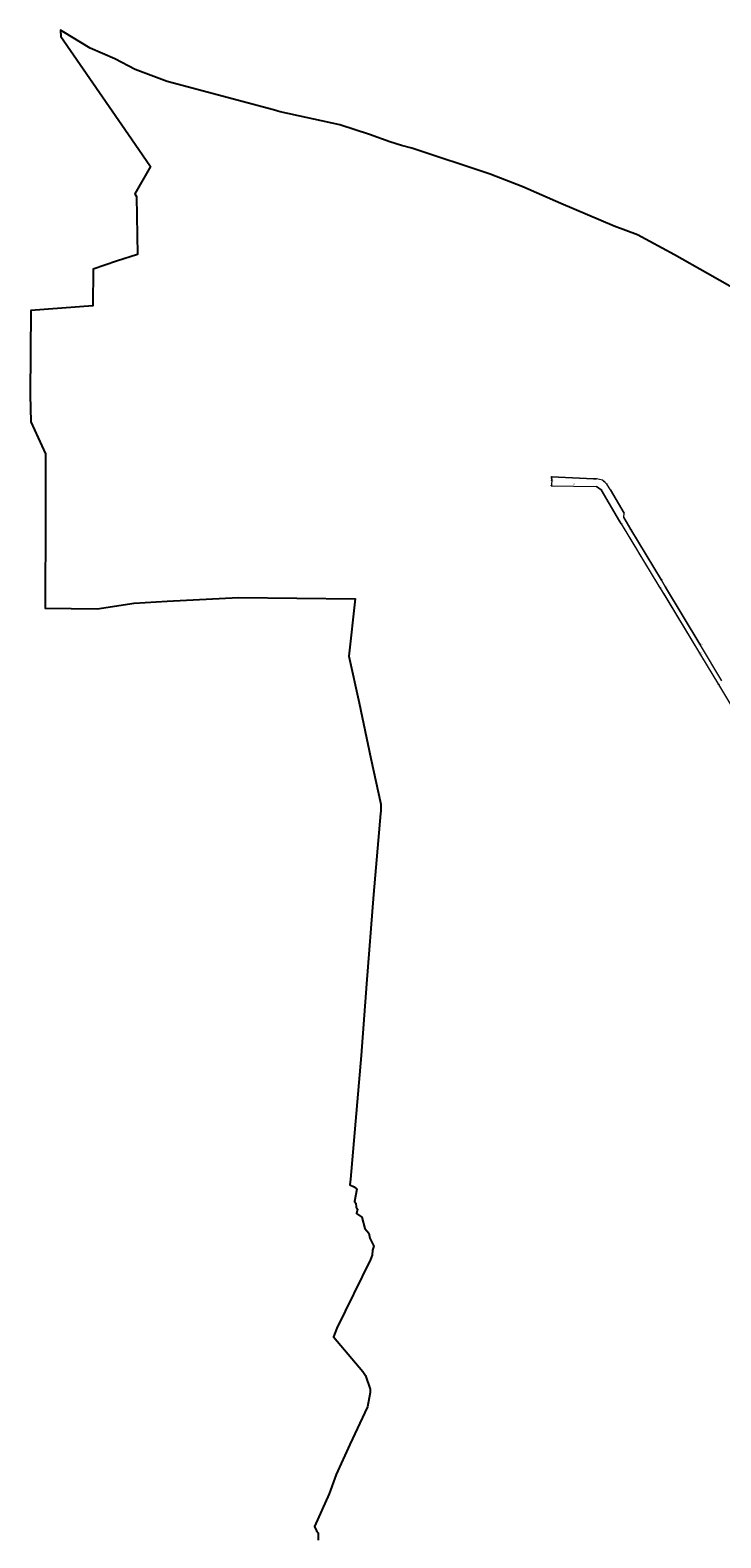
# Model space of a CAD drawing. Header units: metres. Extents: x 5548743 to 5556416, y 5707500 to 5714000.
# Tile 2 of 244: x 5548743 to 5550157, y 5710771 to 5713855. Entities that reach past the tile are written whole.
import ezdxf
from ezdxf.enums import TextEntityAlignment as Align

# ---------------------------------------------------------------- set-up
doc = ezdxf.new("R2010")
doc.units = ezdxf.units.M
doc.linetypes.add('219-1000', pattern=[0])
doc.layers.get('0').update_dxf_attribs({"color": 2, "lineweight": 5})
doc.styles.get("Standard").update_dxf_attribs({"font": 'Working1250', "width": 0.75})

# ---------------------------------------------------------------- blocks, each defined once
blk = doc.blocks.new('202')
at = {"color": 0, "linetype": 'Continuous', "lineweight": 0}
blk.add_circle((0, 0), 0.4, dxfattribs=at)
blk = doc.blocks.new('203')
at = {"linetype": 'Continuous', "lineweight": 0}
h = blk.add_hatch(color=0, dxfattribs=at)
edge = h.paths.add_edge_path()
edge.add_arc((0, 0), 0.09, 0, 360)

msp = doc.modelspace()

# ---------------------------------------------------------------- linework, layer by layer
at = {"layer": '216-obręb ewidencyjny', "color": 7, "linetype": 'CONTINUOUS', "lineweight": 25, "flags": 128}
msp.add_lwpolyline([(5550180.04, 5713328.4), (5550129.56, 5713356.99), (5550062.03, 5713395.25), (5549986.21, 5713436.69), (5549938.24, 5713454.26), (5549829.18, 5713500.74), (5549751.37, 5713534.78), (5549684.93, 5713560.71), (5549524.01, 5713613.83), (5549503.35, 5713619.38), (5549479.62, 5713626.45), (5549437.64, 5713641.62), (5549377.16, 5713661.23), (5549254.58, 5713688.13), (5549250.1, 5713689.46), (5549248.1, 5713690.05), (5549240.94, 5713692.18), (5549023.64, 5713749.94), (5548958.46, 5713774.6), (5548916.44, 5713796.6), (5548865.72, 5713818.15), (5548812.08, 5713850.97), (5548805.52, 5713854.97), (5548805.74, 5713841.93), (5548950.31, 5713632.6), (5548989.48, 5713575.88), (5548957.43, 5713519.98), (5548960.61, 5713514.75), (5548962.82, 5713395.89), (5548920.26, 5713382.2), (5548872.16, 5713366.06), (5548871.35, 5713290.87), (5548744.67, 5713281.74), (5548743.18, 5713109.09), (5548744.54, 5713054.09), (5548774.43, 5712988.58), (5548774.41, 5712860.79), (5548773.94, 5712672.75), (5548880.05, 5712671.52), (5548955.87, 5712683.05), (5549023.63, 5712687.03), (5549169.56, 5712694.51), (5549408.57, 5712691.86), (5549395.55, 5712574.74), (5549416.48, 5712479.1), (5549440.4, 5712365.19), (5549461.05, 5712271.76), (5549461.19, 5712257.51), (5549460.09, 5712252.98), (5549446.09, 5712087.54), (5549431.28, 5711904.33), (5549420.91, 5711758.23), (5549398.86, 5711504.73), (5549397.78, 5711493.78), (5549406.65, 5711489.68), (5549411.86, 5711484.8), (5549407.14, 5711459.38), (5549410.02, 5711455.75), (5549410.51, 5711447.45), (5549413.4, 5711443.82), (5549411.2, 5711434.76), (5549421.68, 5711427.1), (5549428.11, 5711403.94), (5549436.03, 5711394.72), (5549438.06, 5711384.46), (5549446.54, 5711367.95), (5549443.83, 5711359.98), (5549443.47, 5711349.47), (5549439.48, 5711340.9), (5549371.14, 5711200.56), (5549364.06, 5711182.39), (5549424.3, 5711111.54), (5549429.28, 5711103.55), (5549438.93, 5711075.46), (5549439.28, 5711068.67), (5549433.52, 5711039.71), (5549397.65, 5710962.16), (5549369.69, 5710901.21), (5549354.86, 5710861.48), (5549324.91, 5710794.65), (5549329.5, 5710786.15), (5549332.41, 5710781.61), (5549332.55, 5710766.51)], dxfattribs=at)
at = {"layer": '218-kontur użytku gruntowego', "color": 3, "linetype": 'CONTINUOUS', "lineweight": 18, "flags": 128}
for points in [[(5549810.02, 5712926.34), (5549809.78, 5712923.18)], [(5549809.78, 5712923.18), (5549902.45, 5712921.49)], [(5549896.28, 5712937.65), (5549810, 5712941.47)], [(5549810, 5712941.47), (5549810.58, 5712933.8)], [(5549810.58, 5712933.8), (5549810.02, 5712926.34)], [(5549902.15, 5712937.51), (5549896.28, 5712937.65)], [(5549914.63, 5712934.84), (5549902.15, 5712937.51)], [(5549902.45, 5712921.49), (5549911.97, 5712914.58)], [(5549911.97, 5712914.58), (5549949.53, 5712850.63)], [(5549919.72, 5712930.02), (5549914.63, 5712934.84)], [(5549923.43, 5712926.52), (5549919.72, 5712930.02)], [(5549930.84, 5712914.7), (5549923.43, 5712926.52)], [(5549958.71, 5712867.23), (5549930.84, 5712914.7)], [(5549949.53, 5712850.63), (5549952.55, 5712845.59)], [(5549958.54, 5712858.12), (5549958.71, 5712867.23)], [(5549972.44, 5712833.64), (5549958.54, 5712858.12)], [(5549952.55, 5712845.59), (5549985.31, 5712791.55)], [(5550034.95, 5712730.26), (5549972.44, 5712833.64)], [(5549985.31, 5712791.55), (5549987.09, 5712788.62)], [(5549987.09, 5712788.62), (5550030.1, 5712717.68)], [(5550043.74, 5712716.11), (5550034.95, 5712730.26)], [(5550030.1, 5712717.68), (5550032.72, 5712713.66)], [(5550032.72, 5712713.66), (5550038.05, 5712704.86)], [(5550038.05, 5712704.86), (5550039.86, 5712701.87)], [(5550039.86, 5712701.87), (5550113.24, 5712580.73)], [(5550114.05, 5712599.25), (5550043.74, 5712716.11)], [(5550113.24, 5712580.73), (5550115.1, 5712577.35)], [(5550115.3, 5712597.15), (5550114.05, 5712599.25)], [(5550115.1, 5712577.35), (5550115.21, 5712577.15)], [(5550115.21, 5712577.15), (5550151.61, 5712516.99)], [(5550159.05, 5712524.42), (5550115.3, 5712597.15)], [(5550151.61, 5712516.99), (5550216.62, 5712408.92)]]:
    msp.add_lwpolyline(points, dxfattribs=at)
at = {"layer": '219-działka ewidencyjna', "color": 7, "linetype": '219-1000', "lineweight": 18, "flags": 128}
for points in [[(5549810.02, 5712926.34), (5549809.78, 5712923.18)], [(5549809.78, 5712923.18), (5549902.45, 5712921.49)], [(5549810, 5712941.47), (5549896.28, 5712937.65)], [(5549810.58, 5712933.8), (5549810, 5712941.47)], [(5549810.58, 5712933.8), (5549810.02, 5712926.34)], [(5549896.28, 5712937.65), (5549902.15, 5712937.51)], [(5549914.63, 5712934.84), (5549902.15, 5712937.51)], [(5549911.97, 5712914.58), (5549902.45, 5712921.49)], [(5549949.53, 5712850.63), (5549911.97, 5712914.58)], [(5549914.63, 5712934.84), (5549923.43, 5712926.52)], [(5549930.84, 5712914.7), (5549923.43, 5712926.52)], [(5549930.84, 5712914.7), (5549958.71, 5712867.23)], [(5549952.55, 5712845.59), (5549949.53, 5712850.63)], [(5549958.54, 5712858.12), (5549958.71, 5712867.23)], [(5549958.54, 5712858.12), (5549972.44, 5712833.64)], [(5549952.55, 5712845.59), (5550030.1, 5712717.68)], [(5549972.44, 5712833.64), (5550034.95, 5712730.26)], [(5550034.95, 5712730.26), (5550043.74, 5712716.11)], [(5550030.1, 5712717.68), (5550032.72, 5712713.66)], [(5550032.72, 5712713.66), (5550113.24, 5712580.73)], [(5550043.74, 5712716.11), (5550114.05, 5712599.25)], [(5550113.24, 5712580.73), (5550115.1, 5712577.35)], [(5550114.05, 5712599.25), (5550115.3, 5712597.15)], [(5550115.1, 5712577.35), (5550115.21, 5712577.15)], [(5550115.21, 5712577.15), (5550151.61, 5712516.99)], [(5550159.05, 5712524.42), (5550115.3, 5712597.15)], [(5550151.61, 5712516.99), (5550216.62, 5712408.92)]]:
    msp.add_lwpolyline(points, dxfattribs=at)

# ---------------------------------------------------------------- block references
at = {"layer": '202-punkt graniczny', "color": 7, "linetype": 'CONTINUOUS', "lineweight": 18}
for p in [(5549809.78, 5712923.18), (5549810, 5712941.47), (5549810.58, 5712933.8), (5549902.15, 5712937.51), (5549911.97, 5712914.58), (5549923.43, 5712926.52), (5549949.53, 5712850.63), (5549952.55, 5712845.59), (5549972.44, 5712833.64), (5550034.95, 5712730.26), (5550030.1, 5712717.68), (5550032.72, 5712713.66), (5550043.74, 5712716.11), (5550113.24, 5712580.73), (5550115.21, 5712577.15), (5550151.61, 5712516.99)]:
    msp.add_blockref('202', p, dxfattribs=at)
at = {"layer": '203-punkt graniczny', "color": 7, "linetype": 'CONTINUOUS', "lineweight": 18}
for p in [(5549810.02, 5712926.34), (5549896.28, 5712937.65), (5549902.45, 5712921.49), (5549914.63, 5712934.84), (5549930.84, 5712914.7), (5549958.54, 5712858.12), (5549958.71, 5712867.23), (5550114.05, 5712599.25), (5550115.1, 5712577.35), (5550115.3, 5712597.15)]:
    msp.add_blockref('203', p, dxfattribs=at)

# ---------------------------------------------------------------- texts
at = {"layer": '202-punkt graniczny-Atr103', "color": 7, "width": 0.9}
for s, p in [('1180', (5549810, 5712941.47)), ('1180', (5549810, 5712941.47)), ('1674', (5549809.78, 5712923.18)), ('1674', (5549809.78, 5712923.18)), ('1179', (5549810.58, 5712933.8)), ('1179', (5549810.58, 5712933.8)), ('1244', (5549902.15, 5712937.51)), ('1244', (5549902.15, 5712937.51)), ('1670', (5549911.97, 5712914.58)), ('1670', (5549911.97, 5712914.58)), ('1242', (5549923.43, 5712926.52)), ('1242', (5549923.43, 5712926.52)), ('1669', (5549949.53, 5712850.63)), ('1669', (5549949.53, 5712850.63)), ('1668', (5549952.55, 5712845.59)), ('1668', (5549952.55, 5712845.59)), ('10420', (5549972.44, 5712833.64)), ('10420', (5549972.44, 5712833.64)), ('1621', (5550034.95, 5712730.26)), ('1621', (5550034.95, 5712730.26)), ('1667', (5550030.1, 5712717.68)), ('1667', (5550030.1, 5712717.68)), ('1666', (5550032.72, 5712713.66)), ('1666', (5550032.72, 5712713.66)), ('1240', (5550043.74, 5712716.11)), ('1240', (5550043.74, 5712716.11)), ('1665', (5550113.24, 5712580.73)), ('1665', (5550113.24, 5712580.73)), ('1664', (5550115.21, 5712577.15)), ('1664', (5550115.21, 5712577.15)), ('1485', (5550151.61, 5712516.99)), ('1485', (5550151.61, 5712516.99))]:
    msp.add_text(s, height=1.125, dxfattribs=at).set_placement(p, align=Align.BOTTOM_LEFT)
at = {"layer": '203-punkt graniczny-Atr103', "color": 7, "width": 0.9}
for s, p in [('155', (5549810.02, 5712926.34)), ('155', (5549810.02, 5712926.34)), ('6', (5549896.28, 5712937.65)), ('6', (5549896.28, 5712937.65)), ('8', (5549902.45, 5712921.49)), ('8', (5549902.45, 5712921.49)), ('4', (5549914.63, 5712934.84)), ('4', (5549914.63, 5712934.84)), ('2', (5549930.84, 5712914.7)), ('2', (5549930.84, 5712914.7)), ('10235', (5549958.54, 5712858.12)), ('10235', (5549958.54, 5712858.12)), ('1', (5549958.71, 5712867.23)), ('1', (5549958.71, 5712867.23)), ('10299', (5550114.05, 5712599.25)), ('10299', (5550114.05, 5712599.25)), ('10137', (5550115.1, 5712577.35)), ('10137', (5550115.1, 5712577.35)), ('10229', (5550115.3, 5712597.15)), ('10229', (5550115.3, 5712597.15))]:
    msp.add_text(s, height=1.125, dxfattribs=at).set_placement(p, align=Align.BOTTOM_LEFT)
at = {"layer": '210-oznaczenie konturu użytku gruntowego', "color": 3, "linetype": 'CONTINUOUS', "lineweight": 18, "width": 0.79}
msp.add_text('dr', height=1.5, dxfattribs=at).set_placement((5549855.63, 5712925.58))
at = {"layer": '211-numer działki ewidencyjnej', "color": 7, "linetype": 'CONTINUOUS', "lineweight": 18, "width": 0.79}
msp.add_text('421', height=1.5, dxfattribs=at).set_placement((5549855.54, 5712929.58), align=Align.TOP_LEFT)

doc.saveas('drawing.dxf')
